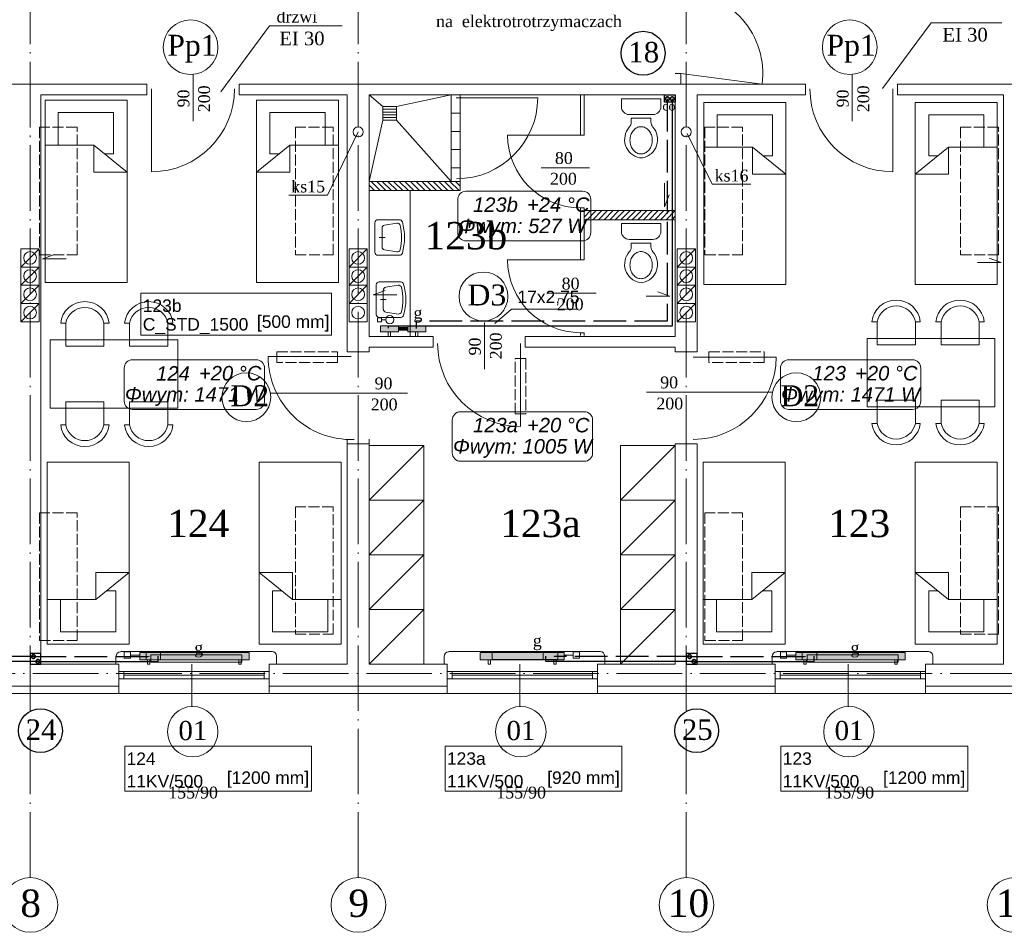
# Model space of a CAD drawing. Extents: x 30119 to 43932, y 4093 to 9351.
# Tile 6 of 12: x 36173 to 37253, y 4170 to 5172. Entities that reach past the tile are written whole.
import ezdxf
from ezdxf.enums import TextEntityAlignment as Align
from ezdxf.lldxf.tags import DXFTag

# ---------------------------------------------------------------- set-up
doc = ezdxf.new("R2010")
doc.units = 0
doc.header["$MEASUREMENT"] = 0
doc.linetypes.add('ACAD_ISO02W100', pattern=[15, 12, -3])
doc.linetypes.add('ACAD_ISO04W100', pattern=[30.5, 24, -3, 0.5, -3])
doc.layers.get('0').update_dxf_attribs({"color": 8, "linetype": 'CONTINUOUS', "lineweight": 9})
doc.layers.add('#co', color=8, linetype='ACAD_ISO04W100')
for name, color, linetype, lineweight in [('#SZACHT', 4, 'CONTINUOUS', 30), ('#woda opis', 7, 'CONTINUOUS', 35), ('CIENKIE', 8, 'CONTINUOUS', 9), ('IS_Armatura_podłączeniowa_grz._dolnozas.', 7, 'SOLID', 18), ('IS_Armatura_Therm', 7, 'SOLID', 18), ('IS_Grzejniki_Plan_rzut', 7, 'SOLID', 18), ('IS_podkład', 8, 'CONTINUOUS', 9), ('IS_powrot', 5, 'ACAD_ISO02W100', 25), ('IS_Text_Konstrukcji', 7, 'CONTINUOUS', 18), ('IS_Text_Odbiornikow_Therm', 7, 'CONTINUOUS', 18), ('IS_zasilanie', 1, 'SOLID', 25), ('NAPIS', 8, 'CONTINUOUS', 9), ('OSIE', 8, 'ACAD_ISO04W100', 9), ('PRZERYW', 8, 'ACAD_ISO02W100', 9), ('SCIANY', 8, 'CONTINUOUS', 9), ('urzadzenia', 8, 'CONTINUOUS', 9), ('URZĄDZENIA', 8, 'CONTINUOUS', 9)]:
    doc.layers.add(name, color=color, linetype=linetype, lineweight=lineweight)
doc.styles.add('NEWROMAN', font='times.ttf')
doc.styles.get("Standard").update_dxf_attribs({"font": 'arial.ttf'})
tags = doc.linetypes.add('SOLID', pattern=[10, 10, 0]).pattern_tags.tags
tags[6:7] = [DXFTag(74, 4), DXFTag(75, 0), DXFTag(340, '0'), DXFTag(46, 0.0), DXFTag(50, 0.0), DXFTag(44, 0.0), DXFTag(45, 0.0)]
tags[4:5] = [DXFTag(74, 4), DXFTag(75, 0), DXFTag(340, '0'), DXFTag(46, 0.0), DXFTag(50, 0.0), DXFTag(44, 0.0), DXFTag(45, 0.0)]

# ---------------------------------------------------------------- blocks, each defined once
blk = doc.blocks.new('R056')
for p, q in [((-0.332, 0.998), (0.335, 0.998)), ((-0.332, 0.865), (-0.332, 0.998)), ((0.335, 0.998), (0.335, 0.865)), ((0.201, 0.732), (-0.199, 0.732)), ((-0.165, 0.67), (0.001, 0.67)), ((-0.165, 0.67), (-0.165, 0.607)), ((0.168, 0.67), (0.001, 0.67)), ((0.168, 0.67), (0.168, 0.607))]:
    blk.add_line(p, q)
blk.add_lwpolyline([(0.001, 0.067, 0.117514), (0.071, 0.083, 0.104443), (0.135, 0.134, 0.090071), (0.175, 0.207, 0.08201), (0.19, 0.297, 0.08201), (0.175, 0.387, 0.090071), (0.135, 0.459, 0.104443), (0.071, 0.51, 0.117514), (0.001, 0.527, 0.117514), (-0.069, 0.51, 0.104443), (-0.132, 0.459, 0.090071), (-0.172, 0.387, 0.08201), (-0.187, 0.297, 0.08201), (-0.172, 0.207, 0.090071), (-0.132, 0.134, 0.104443), (-0.069, 0.083, 0.117514)], format="xyb", close=True)
for centre, radius, start, end in [((-0.199, 0.865), 0.133, 180, 270), ((0.201, 0.865), 0.133, 270, 0), ((0.038, 0.311), 0.315, 138.639, 258.4219), ((-0.299, 0.607), 0.133, 318.639, 0), ((-0.035, 0.311), 0.315, 281.5781, 41.361), ((0.301, 0.607), 0.133, 180, 221.361), ((0.001, 0.133), 0.133, 258.4219, 281.5781)]:
    blk.add_arc(centre, radius, start, end)
blk = doc.blocks.new('R053')
for p, q in [((0, 0.608), (0, 0)), ((0.917, 0.692), (0.083, 0.692)), ((0.5, 0.575), (0.5, 0.408)), ((1, 0), (1, 0.608)), ((0.095, 0.075), (0.149, 0.421)), ((0.769, 0.492), (0.231, 0.492)), ((0.905, 0.075), (0.851, 0.421))]:
    blk.add_line(p, q)
for centre, radius, start, end in [((0.083, 0.608), 0.0833, 90, 180), ((0.917, 0.608), 0.0833, 0, 90), ((0.231, 0.408), 0.0833, 90, 171.1953), ((0.769, 0.408), 0.0833, 8.8047, 90), ((0.083, 0), 0.0833, 180, 254.047), ((0.177, 0.062), 0.0833, 171.1953, 256.9798), ((0.823, 0.062), 0.0833, 283.0202, 8.8047), ((0.5, 1.458), 1.599, 254.047, 285.953), ((0.5, 1.458), 1.516, 256.9798, 283.0202), ((0.917, 0), 0.0833, 285.953, 0)]:
    blk.add_arc(centre, radius, start, end)
blk = doc.blocks.new('E3')
at = {"layer": 'urzadzenia', "ltscale": 3}
h = blk.add_hatch(dxfattribs=at)
h.set_pattern_fill('ANSI31', color=256, scale=35, style=0)
h.set_pattern_definition([(315, (-10582.2726, 725.3927), (-3.0935922, -3.0935922), [])])
h.paths.add_polyline_path([(1567, -947), (1467, -947), (1467, -937), (1567, -937)])
h = blk.add_hatch(dxfattribs=at)
h.set_pattern_fill('ANSI31', color=256, scale=35, style=0)
h.set_pattern_definition([(45, (-25814.2815, -10257.614), (-3.0935922, 3.0935922), [])])
h.paths.add_polyline_path([(1703, -969), (1703, -979), (1782.1, -979), (1782.1, -969)])
h.paths.add_polyline_path([(1796.1, -969), (1782.1, -969), (1782.1, -979), (1796.1, -979)])
h.paths.add_polyline_path([(1796.1, -979), (1803, -979), (1803, -969), (1796.1, -969)])
at = {"layer": 'CIENKIE', "color": 8, "ltscale": 3}
for p, q in [((1357.7, -766.2), (1304.3, -838.6)), ((1437.3, -766.2), (1357.7, -766.2)), ((2083.6, -762.7), (2030.2, -835.1)), ((2161.4, -762.7), (2083.6, -762.7)), ((1273.9, -870.7), (1273.9, -819.5)), ((1803, -818.5), (1809, -818.5)), ((1809, -818.5), (1809, -830)), ((1809, -818.5), (1898.3, -830)), ((1997.2, -870.7), (1997.2, -819.5)), ((1228.3, -835.3), (1228.3, -926.3)), ((1791, -850), (1791, -842)), ((2041.7, -835.3), (2041.7, -926.3)), ((1803, -850), (1791, -850)), ((1421.3, -951.9), (1455, -882.6)), ((1843.5, -939.9), (1816.1, -884.4)), ((1655.8, -921.9), (1708.7, -921.9)), ((1791.1, -938.8), (1791.1, -964.9)), ((1885.9, -939.9), (1843.5, -939.9)), ((1421.3, -951.9), (1378.9, -951.9)), ((1791.1, -964.9), (1796.1, -951.5)), ((1085, -1030.9), (1105, -1010.9)), ((1445, -1030.9), (1465, -1010.9)), ((1805, -1030.9), (1825, -1010.9)), ((1108.6, -1021.9), (1121.9, -1017)), ((1134.6, -1021.9), (1108.6, -1021.9)), ((2134.6, -1026.1), (2160.7, -1026.1)), ((2160.7, -1026.1), (2147.3, -1021.2)), ((1085, -1050.9), (1105, -1030.9)), ((1445, -1050.9), (1465, -1030.9)), ((1805, -1050.9), (1825, -1030.9)), ((1085, -1070.9), (1105, -1050.9)), ((1445, -1070.9), (1465, -1050.9)), ((1471.3, -1061.5), (1484.7, -1056.6)), ((1797.1, -1063), (1783.7, -1058)), ((1805, -1070.9), (1825, -1050.9)), ((1497.4, -1061.5), (1471.3, -1061.5)), ((1663.2, -1059.7), (1716.1, -1059.7)), ((1771, -1063), (1797.1, -1063)), ((1085, -1090.9), (1105, -1070.9)), ((1805, -1090.9), (1825, -1070.9)), ((1593.5, -1143.1), (1593.5, -1091.8)), ((1633.2, -1114.9), (1633.2, -1205.9)), ((1447.3, -1129.3), (1356.3, -1129.3)), ((1822.7, -1130), (1913.7, -1130)), ((1358.7, -1169.3), (1509.2, -1169.3)), ((1771.3, -1168.2), (1909.6, -1168.2)), ((1189.3, -1467.4), (1189.3, -1458.4)), ((1360.5, -1453), (1194.5, -1453)), ((1365.5, -1467), (1365.5, -1458)), ((1549.3, -1467.4), (1549.3, -1458.4)), ((1720.5, -1453), (1554.5, -1453)), ((1725.5, -1467), (1725.5, -1458)), ((1909.3, -1467.4), (1909.3, -1458.4)), ((2080.5, -1453), (1914.5, -1453)), ((2085.5, -1467), (2085.5, -1458)), ((1272.5, -1467), (1272.5, -1513.3)), ((1632.5, -1467), (1632.5, -1513.3)), ((1992.5, -1467), (1992.5, -1513.3)), ((1192.5, -1474.9), (1357.5, -1474.9)), ((1198, -1482.9), (1198, -1474.9)), ((1198, -1478.9), (1352, -1478.9)), ((1352, -1482.9), (1352, -1474.9)), ((1552.5, -1474.9), (1717.5, -1474.9)), ((1558, -1482.9), (1558, -1474.9)), ((1558, -1478.9), (1712, -1478.9)), ((1712, -1482.9), (1712, -1474.9)), ((1912.5, -1474.9), (2077.5, -1474.9)), ((1918, -1482.9), (1918, -1474.9)), ((1918, -1478.9), (2072, -1478.9)), ((2072, -1482.9), (2072, -1474.9)), ((1192.5, -1482.9), (1357.5, -1482.9)), ((1552.5, -1482.9), (1717.5, -1482.9)), ((1912.5, -1482.9), (2077.5, -1482.9)), ((997.5, -1491), (1192.5, -1491)), ((1360, -1499), (1190, -1499)), ((1357.5, -1491), (1552.5, -1491)), ((1720, -1499), (1550, -1499)), ((1717.5, -1491), (1912.5, -1491)), ((2080, -1499), (1910, -1499)), ((2077.5, -1491), (2272.5, -1491))]:
    blk.add_line(p, q, dxfattribs=at)
at = {"layer": 'CIENKIE', "ltscale": 3}
for centre, radius in [((1271.2, -789.6), 30), ((1994.4, -789.6), 30), ((1794.5, -846.2), 2), ((1799.3, -846.2), 2), ((1455, -882.6), 5.5), ((1815, -882.6), 5.5), ((1592.5, -1063.2), 26.8), ((1332.3, -1173.8), 26.8), ((1935.8, -1173.8), 26.8), ((1273.5, -1541), 27.7), ((1633.5, -1541), 27.7), ((1993.5, -1541), 27.7), ((1095.3, -1731.2), 30), ((1455.3, -1731.2), 30), ((1815.3, -1731.2), 30), ((2175.3, -1731.2), 30)]:
    blk.add_circle(centre, radius, dxfattribs=at)
at = {"layer": 'CIENKIE'}
for centre in [(1095, -1020.9), (1455, -1020.9), (1815, -1020.9), (1095, -1040.9), (1455, -1040.9), (1815, -1040.9), (1095, -1060.9), (1455, -1060.9), (1815, -1060.9), (1095, -1080.9), (1455, -1080.9), (1815, -1080.9)]:
    blk.add_circle(centre, 7, dxfattribs=at)
at = {"layer": 'CIENKIE', "ltscale": 3}
for centre, radius, start, end in [((1809, -818.5), 90, 352.6588, 90), ((1228.3, -835.3), 91, 270, 0), ((2041.7, -835.3), 91, 180, 270), ((1633.2, -1114.9), 91, 180, 270), ((1447.3, -1129.3), 91, 180, 272.0108), ((1822.7, -1129.1), 91, 270, 359.478), ((1194.3, -1458.4), 5, 90, 180), ((1360.5, -1458), 5, 0, 90), ((1554.3, -1458.4), 5, 90, 180), ((1720.5, -1458), 5, 0, 90), ((1914.3, -1458.4), 5, 90, 180), ((2080.5, -1458), 5, 0, 90)]:
    blk.add_arc(centre, radius, start, end, dxfattribs=at)
at = {"layer": 'OSIE', "ltscale": 3}
for p, q in [((1095, -1701.2), (1095, 52.5)), ((1455, -1701.2), (1455, 52.5)), ((1815, -1701.2), (1815, 52.5)), ((-1464, -1477), (4482.5, -1477))]:
    blk.add_line(p, q, dxfattribs=at)
at = {"layer": 'PRZERYW'}
for points in [[(1146.8, -877.5), (1105.3, -877.5), (1105.3, -1017.5), (1146.8, -1017.5)], [(1427.6, -877.5), (1386.1, -877.5), (1386.1, -1017.5), (1427.6, -1017.5)], [(1876.8, -877.5), (1835.3, -877.5), (1835.3, -1017.5), (1876.8, -1017.5)], [(2157.5, -877.5), (2116, -877.5), (2116, -1017.5), (2157.5, -1017.5)], [(1365.8, -1124.1), (1432.3, -1124.1), (1432.3, -1135.7), (1365.8, -1135.7)], [(1627.4, -1131.3), (1639, -1131.3), (1639, -1192), (1627.4, -1192)], [(1839.9, -1124.1), (1900.6, -1124.1), (1900.6, -1135.7), (1839.9, -1135.7)], [(1427.6, -1294.1), (1386.1, -1294.1), (1386.1, -1434.1), (1427.6, -1434.1)], [(2157.5, -1294.1), (2116, -1294.1), (2116, -1434.1), (2157.5, -1434.1)], [(1146.8, -1300.9), (1105.3, -1300.9), (1105.3, -1440.9), (1146.8, -1440.9)], [(1876.8, -1300.9), (1835.3, -1300.9), (1835.3, -1440.9), (1876.8, -1440.9)]]:
    blk.add_lwpolyline(points, close=True, dxfattribs=at)
at = {"layer": 'SCIANY', "ltscale": 3}
for p, q in [((966.7, -830), (1223.3, -830)), ((1223.3, -842), (1223.3, -830)), ((1324.3, -830), (1945.7, -830)), ((1324.3, -842), (1324.3, -830)), ((1945.7, -842), (1945.7, -830)), ((2046.7, -830), (2303.3, -830)), ((2046.7, -842), (2046.7, -830)), ((1107, -842), (1223.3, -842)), ((1324.3, -842), (1443, -842)), ((1467, -842), (1803, -842)), ((1827, -842), (1945.7, -842)), ((2046.7, -842), (2163, -842)), ((1567, -937), (1467, -937)), ((1567, -947), (1467, -947)), ((1703, -969), (1803, -969)), ((1703, -979), (1803, -979)), ((1467, -1107), (1537.2, -1107)), ((1537.2, -1107), (1537.2, -1119)), ((1638.2, -1107), (1803, -1107)), ((1638.2, -1107), (1638.2, -1119)), ((1467, -1119), (1537.2, -1119)), ((1638.2, -1119), (1803, -1119)), ((1443, -1124), (1467, -1124)), ((1827, -1124), (1803, -1124)), ((1467, -1225), (1443, -1225)), ((1827, -1225), (1803, -1225)), ((1107, -1467), (1192.5, -1467)), ((1192.5, -1499), (1192.5, -1467)), ((1357.5, -1499), (1357.5, -1467)), ((1357.5, -1467), (1443, -1467)), ((1467, -1467), (1552.5, -1467)), ((1552.5, -1499), (1552.5, -1467)), ((1717.5, -1499), (1717.5, -1467)), ((1717.5, -1467), (1803, -1467)), ((1827, -1467), (1912.5, -1467)), ((1912.5, -1499), (1912.5, -1467)), ((2077.5, -1499), (2077.5, -1467)), ((2077.5, -1467), (2163, -1467)), ((997.5, -1499), (1192.5, -1499)), ((1192.5, -1499), (1552.5, -1499)), ((1717.5, -1499), (1910, -1499)), ((2077.5, -1499), (2272.5, -1499))]:
    blk.add_line(p, q, dxfattribs=at)
at = {"layer": 'SCIANY'}
for p, q in [((1107, -1467), (1107, -842)), ((1443, -1124), (1443, -842)), ((1467, -1107), (1467, -842)), ((1803, -1107), (1803, -842)), ((1827, -1124), (1827, -842)), ((2163, -1467), (2163, -842)), ((1567, -937), (1567, -947)), ((1703, -979), (1703, -969)), ((1467, -1124), (1467, -1119)), ((1803, -1124), (1803, -1119)), ((1443, -1467), (1443, -1220)), ((1467, -1467), (1467, -1220)), ((1803, -1467), (1803, -1225)), ((1827, -1467), (1827, -1225))]:
    blk.add_line(p, q, dxfattribs=at)
at = {"layer": 'urzadzenia'}
for p, q in [((1699, -886), (1699, -842)), ((1703, -886), (1703, -842)), ((1111.4, -847.9), (1111.4, -1047.9)), ((1201.4, -847.9), (1201.4, -1047.9)), ((1343.5, -847.9), (1343.5, -1047.9)), ((1433.5, -847.9), (1433.5, -1047.9)), ((1834.2, -850.2), (1834.2, -1050.2)), ((1924.2, -850.2), (1924.2, -1050.2)), ((2066.3, -850.2), (2066.3, -1050.2)), ((2156.3, -850.2), (2156.3, -1050.2)), ((1126, -861.4), (1126, -897.2)), ((1186.7, -861.4), (1186.7, -906.5)), ((1358.2, -861.4), (1358.2, -906.5)), ((1358.2, -861.4), (1358.2, -906.5)), ((1418.9, -861.4), (1418.9, -897.2)), ((1848.8, -863.7), (1848.8, -899.4)), ((1909.5, -863.7), (1909.5, -908.8)), ((1909.5, -863.7), (1909.5, -908.8)), ((2081, -863.7), (2081, -908.8)), ((2141.7, -863.7), (2141.7, -899.4)), ((1512, -1107), (1512, -947)), ((1699, -1023), (1699, -966)), ((1703, -969), (1703, -966)), ((1703, -1023), (1703, -979)), ((1085, -1010.9), (1105, -1010.9)), ((1445, -1010.9), (1465, -1010.9)), ((1805, -1010.9), (1825, -1010.9)), ((1085, -1030.9), (1105, -1030.9)), ((1445, -1030.9), (1465, -1030.9)), ((1805, -1030.9), (1825, -1030.9)), ((1085, -1050.9), (1105, -1050.9)), ((1445, -1050.9), (1465, -1050.9)), ((1805, -1050.9), (1825, -1050.9)), ((1085, -1070.9), (1105, -1070.9)), ((1445, -1070.9), (1465, -1070.9)), ((1805, -1070.9), (1825, -1070.9)), ((1085, -1090.9), (1105, -1090.9)), ((1445, -1090.9), (1465, -1090.9)), ((1805, -1090.9), (1825, -1090.9)), ((1699, -1106), (1699, -1103)), ((1703, -1106), (1703, -1103)), ((1527, -1467), (1527, -1227)), ((1743, -1467), (1743, -1227)), ((1113.7, -1445), (1113.7, -1245)), ((1203.7, -1445), (1203.7, -1245)), ((1346.3, -1445), (1346.3, -1245)), ((1436.3, -1445), (1436.3, -1245)), ((1833.7, -1445), (1833.7, -1245)), ((1923.7, -1445), (1923.7, -1245)), ((2066.3, -1445), (2066.3, -1245)), ((2156.3, -1445), (2156.3, -1245)), ((1189, -1431.5), (1189, -1386.4)), ((1361, -1431.5), (1361, -1386.4)), ((1909, -1431.5), (1909, -1386.4)), ((2081, -1431.5), (2081, -1386.4)), ((1128.3, -1431.5), (1128.3, -1395.8)), ((1421.7, -1431.5), (1421.7, -1395.8)), ((1848.3, -1431.5), (1848.3, -1395.8)), ((2141.7, -1431.5), (2141.7, -1395.8))]:
    blk.add_line(p, q, dxfattribs=at)
at = {"layer": 'urzadzenia', "ltscale": 3}
for p, q in [((1201.4, -847.9), (1111.4, -847.9)), ((1343.5, -847.9), (1433.5, -847.9)), ((1652, -845), (1562.5, -845)), ((1924.2, -850.2), (1834.2, -850.2)), ((2066.3, -850.2), (2156.3, -850.2)), ((1186.7, -861.4), (1126, -861.4)), ((1358.2, -861.4), (1418.9, -861.4)), ((1497.2, -854.8), (1482.2, -854.8)), ((1482.2, -854.8), (1482.2, -869.8)), ((1497.2, -857.8), (1482.2, -857.8)), ((1497.2, -860.8), (1482.2, -860.8)), ((1497.2, -863.8), (1482.2, -863.8)), ((1497.2, -854.8), (1497.2, -869.8)), ((1567, -862), (1557, -862)), ((1909.5, -863.7), (1848.8, -863.7)), ((2081, -863.7), (2141.7, -863.7)), ((1497.2, -866.8), (1482.2, -866.8)), ((1497.2, -869.8), (1482.2, -869.8)), ((1567, -882), (1557, -882)), ((1703, -886), (1619, -886)), ((1699, -886), (1703, -886)), ((1164.8, -897.2), (1111.4, -897.2)), ((1201.4, -926.6), (1164.8, -897.2)), ((1164.8, -897.2), (1164.8, -926.6)), ((1186.7, -906.5), (1176.4, -906.5)), ((1343.5, -926.6), (1380.1, -897.2)), ((1358.2, -906.5), (1368.5, -906.5)), ((1380.1, -897.2), (1380.1, -926.6)), ((1380.1, -897.2), (1433.5, -897.2)), ((1567, -902), (1557, -902)), ((1887.6, -899.4), (1834.2, -899.4)), ((1887.6, -899.4), (1887.6, -928.9)), ((1924.2, -928.9), (1887.6, -899.4)), ((2066.3, -928.9), (2102.9, -899.4)), ((2102.9, -899.4), (2156.3, -899.4)), ((2102.9, -899.4), (2102.9, -928.9)), ((1909.5, -908.8), (1899.2, -908.8)), ((2081, -908.8), (2091.3, -908.8)), ((1201.4, -926.6), (1164.8, -926.6)), ((1343.5, -926.6), (1380.1, -926.6)), ((1567, -922), (1557, -922)), ((1924.2, -928.9), (1887.6, -928.9)), ((2066.3, -928.9), (2102.9, -928.9)), ((1699, -966), (1703, -966)), ((1085, -1010.9), (1085, -1090.9)), ((1105, -1010.9), (1105, -1090.9)), ((1445, -1010.9), (1445, -1090.9)), ((1465, -1010.9), (1465, -1090.9)), ((1805, -1010.9), (1805, -1090.9)), ((1825, -1010.9), (1825, -1090.9)), ((1703, -1023), (1619, -1023)), ((1699, -1023), (1703, -1023)), ((1201.4, -1047.9), (1111.4, -1047.9)), ((1343.5, -1047.9), (1433.5, -1047.9)), ((1924.2, -1050.2), (1834.2, -1050.2)), ((2066.3, -1050.2), (2156.3, -1050.2)), ((1257.1, -1110.9), (1117.1, -1110.9)), ((1117.1, -1110.9), (1117.1, -1185.9)), ((1257.1, -1110.9), (1257.1, -1185.9)), ((1699, -1103), (1703, -1103)), ((2013.5, -1109.2), (2013.5, -1184.2)), ((2013.5, -1109.2), (2153.5, -1109.2)), ((2153.5, -1109.2), (2153.5, -1184.2)), ((1257.1, -1185.9), (1117.1, -1185.9)), ((2013.5, -1184.2), (2153.5, -1184.2)), ((1467, -1227), (1527, -1227)), ((1467, -1287), (1527, -1227)), ((1743, -1227), (1803, -1227)), ((1743, -1287), (1803, -1227)), ((1203.7, -1245), (1113.7, -1245)), ((1346.3, -1245), (1436.3, -1245)), ((1923.7, -1245), (1833.7, -1245)), ((2066.3, -1245), (2156.3, -1245)), ((1467, -1347), (1527, -1287)), ((1527, -1287), (1467, -1287)), ((1743, -1347), (1803, -1287)), ((1743, -1287), (1803, -1287)), ((1467, -1407), (1527, -1347)), ((1527, -1347), (1467, -1347)), ((1743, -1407), (1803, -1347)), ((1743, -1347), (1803, -1347)), ((1203.7, -1366.3), (1167.1, -1395.8)), ((1203.7, -1366.3), (1167.1, -1366.3)), ((1167.1, -1395.8), (1167.1, -1366.3)), ((1346.3, -1366.3), (1382.9, -1366.3)), ((1346.3, -1366.3), (1382.9, -1395.8)), ((1382.9, -1395.8), (1382.9, -1366.3)), ((1887.1, -1395.8), (1887.1, -1366.3)), ((1923.7, -1366.3), (1887.1, -1366.3)), ((1923.7, -1366.3), (1887.1, -1395.8)), ((2066.3, -1366.3), (2102.9, -1395.8)), ((2066.3, -1366.3), (2102.9, -1366.3)), ((2102.9, -1395.8), (2102.9, -1366.3)), ((1189, -1386.4), (1178.7, -1386.4)), ((1361, -1386.4), (1371.3, -1386.4)), ((1909, -1386.4), (1898.7, -1386.4)), ((2081, -1386.4), (2091.3, -1386.4)), ((1167.1, -1395.8), (1113.7, -1395.8)), ((1382.9, -1395.8), (1436.3, -1395.8)), ((1887.1, -1395.8), (1833.7, -1395.8)), ((2102.9, -1395.8), (2156.3, -1395.8)), ((1467, -1467), (1527, -1407)), ((1527, -1407), (1467, -1407)), ((1743, -1467), (1803, -1407)), ((1743, -1407), (1803, -1407)), ((1189, -1431.5), (1128.3, -1431.5)), ((1361, -1431.5), (1421.7, -1431.5)), ((1909, -1431.5), (1848.3, -1431.5)), ((2081, -1431.5), (2141.7, -1431.5)), ((1203.7, -1445), (1113.7, -1445)), ((1346.3, -1445), (1436.3, -1445)), ((1923.7, -1445), (1833.7, -1445)), ((2066.3, -1445), (2156.3, -1445))]:
    blk.add_line(p, q, dxfattribs=at)
at = {"layer": 'urzadzenia'}
for points in [[(1227.5, -1456.5), (1327.5, -1456.5), (1327.5, -1464.5), (1227.5, -1464.5)], [(1602.1, -1453.9), (1674.1, -1453.9), (1674.1, -1461.9), (1602.1, -1461.9)], [(1947.5, -1456.5), (2047.5, -1456.5), (2047.5, -1464.5), (1947.5, -1464.5)]]:
    blk.add_lwpolyline(points, close=True, dxfattribs=at)
at = {"layer": 'URZĄDZENIA', "ltscale": 3}
for p, q in [((1482.2, -854.8), (1467, -842)), ((1497.2, -854.8), (1557, -842)), ((1557, -937), (1557, -842)), ((1567, -937), (1567, -842)), ((1482.2, -869.8), (1467, -937)), ((1497.2, -869.8), (1557, -937))]:
    blk.add_line(p, q, dxfattribs=at)
at = {"layer": 'URZĄDZENIA'}
for points in [[(1134, -1092.6), (1128.6, -1092.6, -0.895014), (1181.7, -1092.6), (1176, -1092.6, 0.825539), (1134.1, -1092.6), (1134.1, -1117.9), (1176, -1117.9), (1176, -1092.6)], [(1204.1, -1092.6), (1198.7, -1092.6, -0.895014), (1251.8, -1092.6), (1246.1, -1092.6, 0.825539), (1204.2, -1092.6), (1204.2, -1117.9), (1246.1, -1117.9), (1246.1, -1092.6)], [(2066.4, -1090.9), (2071.8, -1090.9, 0.895014), (2018.8, -1090.9), (2024.5, -1090.9, -0.825539), (2066.4, -1091), (2066.4, -1116.2), (2024.5, -1116.2), (2024.5, -1090.9)], [(2136.6, -1090.9), (2142, -1090.9, 0.895014), (2088.9, -1090.9), (2094.6, -1090.9, -0.825539), (2136.5, -1091), (2136.5, -1116.2), (2094.6, -1116.2), (2094.6, -1090.9)], [(2066.4, -1202.5), (2071.8, -1202.5, -0.895014), (2018.8, -1202.5), (2024.5, -1202.5, 0.825539), (2066.4, -1202.5), (2066.4, -1177.2), (2024.5, -1177.2), (2024.5, -1202.5)], [(2136.6, -1202.5), (2142, -1202.5, -0.895014), (2088.9, -1202.5), (2094.6, -1202.5, 0.825539), (2136.5, -1202.5), (2136.5, -1177.2), (2094.6, -1177.2), (2094.6, -1202.5)], [(1134, -1204.2), (1128.6, -1204.2, 0.895014), (1181.7, -1204.2), (1176, -1204.2, -0.825539), (1134.1, -1204.2), (1134.1, -1178.9), (1176, -1178.9), (1176, -1204.2)], [(1204.1, -1204.2), (1198.7, -1204.2, 0.895014), (1251.8, -1204.2), (1246.1, -1204.2, -0.825539), (1204.2, -1204.2), (1204.2, -1178.9), (1246.1, -1178.9), (1246.1, -1204.2)]]:
    blk.add_lwpolyline(points, format="xyb", dxfattribs=at)
at = {"layer": 'URZĄDZENIA', "ltscale": 3}
for centre, radius, start, end in [((1563, -845), 89, 270, 0), ((1699, -886), 80, 180, 270), ((1699, -1023), 80, 180, 270)]:
    blk.add_arc(centre, radius, start, end, dxfattribs=at)
at = {"layer": 'URZĄDZENIA', "lineweight": 25, "ltscale": 3, "xscale": 65, "yscale": 65, "zscale": 65}
for p in [(1765.4, -911.1), (1765.4, -1048.1)]:
    blk.add_blockref('R056', p, dxfattribs=at)
at = {"layer": 'URZĄDZENIA', "lineweight": 25, "ltscale": 3, "xscale": -39, "yscale": 39, "zscale": 39, "rotation": 90.0000000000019}
for p in [(1500.4, -979), (1501.8, -1047.2)]:
    blk.add_blockref('R053', p, dxfattribs=at)
at = {"layer": 'NAPIS', "lineweight": 25, "ltscale": 3, "style": 'NEWROMAN'}
for s, height, p in [('drzwi  ', 13, (1365.4, -762.5)), ('na  elektrotrotrzymaczach', 13, (1540.5, -767.6)), ('Pp1', 23, (1245.6, -799)), ('  EI 30', 15, (1357.1, -787.5)), ('Pp1', 23, (1968.9, -799)), ('  EI 30', 15, (2084.8, -783.4)), ('co', 10, (1788.8, -859.1)), ('80', 13, (1670.9, -917.8)), ('200', 13, (1665.5, -940.5)), ('ks16', 13, (1846.2, -937)), ('ks15', 13, (1381.6, -949)), ('123b', 30, (1527.9, -1011.5)), ('80', 13, (1678.3, -1055.6)), ('D3', 23, (1575, -1073.1)), ('200', 13, (1672.9, -1078.3)), ('g', 13, (1515.7, -1087.7)), ('90', 13, (1473, -1165.2)), ('90', 13, (1786.4, -1164.1)), ('D2', 23, (1314.8, -1183.7)), ('D2', 23, (1918.3, -1183.7)), ('200', 13, (1468.8, -1188.3)), ('200', 13, (1782.2, -1187.3)), ('124', 30, (1245.5, -1327.4)), ('123a', 30, (1610.9, -1327.4)), ('123', 30, (1970.8, -1327.4)), ('g', 13, (1275.2, -1455.2)), ('g', 13, (1646.7, -1447.3)), ('g', 13, (1995.2, -1455.2)), ('01', 21, (1257.8, -1550.2)), ('01', 21, (1617.8, -1550.2)), ('01', 21, (1977.8, -1550.2)), ('155/90', 13, (1246.6, -1614.3)), ('155/90', 13, (1606.6, -1614.3)), ('155/90', 13, (1606.6, -1614.3)), ('155/90', 13, (1966.6, -1614.3)), ('8', 30, (1084.3, -1744.3)), ('9', 30, (1444.3, -1744.3)), ('10', 30, (1794.8, -1744.3)), ('11', 30, (2154.8, -1744.3))]:
    blk.add_text(s, height=height, dxfattribs=at).set_placement(p)
for s, p in [('90', (1269.8, -855.7)), ('200', (1292.5, -861)), ('90', (1993.1, -855.7)), ('200', (2015.8, -861)), ('90', (1589.5, -1128)), ('200', (1612.6, -1132.2))]:
    blk.add_text(s, height=13, rotation=90, dxfattribs=at).set_placement(p)

msp = doc.modelspace()

# ---------------------------------------------------------------- hatches: boundary and pattern name
at = {"layer": 'IS_Grzejniki_Plan_rzut'}
for points in [[(36568.6, 4829.1), (36588.6, 4829.1), (36588.6, 4835.5), (36568.6, 4835.5)], [(36588.6, 4830.7), (36598.6, 4830.7), (36598.6, 4833.9), (36588.6, 4833.9)], [(36618.6, 4829.1), (36598.6, 4829.1), (36598.6, 4835.5), (36618.6, 4835.5)], [(36304.5, 4469.1), (36424.5, 4469.1), (36424.5, 4477), (36304.5, 4477)], [(36770.2, 4469.1), (36678.2, 4469.1), (36678.2, 4477), (36770.2, 4477)], [(37024.5, 4469.1), (37144.5, 4469.1), (37144.5, 4477), (37024.5, 4477)]]:
    msp.add_hatch(color=8, dxfattribs=at).paths.add_polyline_path(points)

# ---------------------------------------------------------------- linework, layer by layer
at = {"layer": '#co', "color": 5, "lineweight": 35, "ltscale": 3}
for centre in [(36883.4, 5084.8), (36187.9, 4472.6), (36907.9, 4472.6)]:
    msp.add_circle(centre, 2.1, dxfattribs=at)
at = {"layer": '#co', "color": 1, "lineweight": 35, "ltscale": 3}
for centre in [(36888.8, 5084.8), (36192.8, 4467.2), (36912.8, 4467.2)]:
    msp.add_circle(centre, 2.1, dxfattribs=at)
at = {"layer": '#SZACHT', "lineweight": 25, "ltscale": 3}
for points in [[(36892.2, 5081.3), (36880.2, 5081.3), (36880.2, 5089.1), (36892.2, 5089.1)], [(36196.2, 4476.1), (36184.2, 4476.1), (36184.2, 4464.1), (36196.2, 4464.1)], [(36916.2, 4476.1), (36904.2, 4476.1), (36904.2, 4464.1), (36916.2, 4464.1)]]:
    msp.add_lwpolyline(points, close=True, dxfattribs=at)
at = {"layer": '#woda opis', "lineweight": 25, "ltscale": 3}
for centre in [(36856.9, 5134.9), (36195.6, 4391.2), (36915.6, 4391.2)]:
    msp.add_circle(centre, 24.1, dxfattribs=at)
at = {"layer": 'IS_Armatura_podłączeniowa_grz._dolnozas.'}
for p, q in [((36327.5, 4477), (36311.5, 4477)), ((36311.5, 4477), (36311.5, 4469)), ((36327.5, 4469), (36327.5, 4477)), ((36747.2, 4469), (36747.2, 4477)), ((36747.2, 4477), (36763.2, 4477)), ((36763.2, 4477), (36763.2, 4469)), ((37047.5, 4477), (37031.5, 4477)), ((37031.5, 4477), (37031.5, 4469)), ((37047.5, 4469), (37047.5, 4477)), ((36311.5, 4469), (36327.5, 4469)), ((36763.2, 4469), (36747.2, 4469)), ((37031.5, 4469), (37047.5, 4469))]:
    msp.add_line(p, q, dxfattribs=at)
at = {"layer": 'IS_Armatura_Therm', "ltscale": 10}
for p, q in [((36565.5, 4840.1), (36565.5, 4844.6)), ((36565.5, 4844.6), (36570, 4844.6)), ((36570, 4840.1), (36565.5, 4840.1)), ((36570, 4844.6), (36570, 4840.1)), ((36574.5, 4842.3), (36570, 4842.3))]:
    msp.add_line(p, q, dxfattribs=at)
at = {"layer": 'IS_Armatura_Therm'}
for p, q in [((36294.3, 4477.7), (36287.6, 4477.7)), ((36287.6, 4477.7), (36287.6, 4471)), ((36294.3, 4471), (36294.3, 4477.7)), ((36304.5, 4474.3), (36294.3, 4474.3)), ((36770.2, 4474.3), (36780.3, 4474.3)), ((36780.3, 4477.7), (36787.1, 4477.7)), ((36780.3, 4471), (36780.3, 4477.7)), ((36787.1, 4477.7), (36787.1, 4471)), ((37014.3, 4477.7), (37007.6, 4477.7)), ((37007.6, 4477.7), (37007.6, 4471)), ((37014.3, 4471), (37014.3, 4477.7)), ((37024.5, 4474.3), (37014.3, 4474.3)), ((36287.6, 4471), (36294.3, 4471)), ((36787.1, 4471), (36780.3, 4471)), ((37007.6, 4471), (37014.3, 4471))]:
    msp.add_line(p, q, dxfattribs=at)
at = {"layer": 'IS_Armatura_Therm', "ltscale": 10, "extrusion": (0, 0, -1)}
msp.add_ellipse((36579, 4842.3), major_axis=(0, 4.5), ratio=1, dxfattribs=at)
at = {"layer": 'IS_Grzejniki_Plan_rzut'}
for p, q in [((36588.6, 4835.5), (36568.6, 4835.5)), ((36568.6, 4835.5), (36568.6, 4829.1)), ((36588.6, 4829.1), (36588.6, 4835.5)), ((36598.6, 4833.9), (36588.6, 4833.9)), ((36588.6, 4833.9), (36588.6, 4830.7)), ((36588.6, 4830.7), (36598.6, 4830.7)), ((36598.6, 4829.1), (36598.6, 4835.5)), ((36598.6, 4835.5), (36618.6, 4835.5)), ((36598.6, 4830.7), (36598.6, 4833.9)), ((36618.6, 4835.5), (36618.6, 4829.1)), ((36568.6, 4829.1), (36588.6, 4829.1)), ((36577.3, 4829.1), (36577.3, 4824.1)), ((36577.3, 4824.1), (36579.8, 4824.1)), ((36579.8, 4824.1), (36579.8, 4829.1)), ((36618.6, 4829.1), (36598.6, 4829.1)), ((36607.3, 4824.1), (36607.3, 4829.1)), ((36609.8, 4824.1), (36607.3, 4824.1)), ((36609.8, 4829.1), (36609.8, 4824.1)), ((36424.5, 4477), (36304.5, 4477)), ((36304.5, 4477), (36304.5, 4469.1)), ((36424.5, 4469.1), (36424.5, 4477)), ((36678.2, 4469.1), (36678.2, 4477)), ((36678.2, 4477), (36770.2, 4477)), ((36770.2, 4477), (36770.2, 4469.1)), ((37144.5, 4477), (37024.5, 4477)), ((37024.5, 4477), (37024.5, 4469.1)), ((37144.5, 4469.1), (37144.5, 4477)), ((36304.5, 4469.1), (36424.5, 4469.1)), ((36313.2, 4469.1), (36313.2, 4464.1)), ((36313.2, 4464.1), (36315.7, 4464.1)), ((36315.7, 4464.1), (36315.7, 4469.1)), ((36413.2, 4464.1), (36413.2, 4469.1)), ((36415.7, 4464.1), (36413.2, 4464.1)), ((36415.7, 4469.1), (36415.7, 4464.1)), ((36770.2, 4469.1), (36678.2, 4469.1)), ((36686.9, 4469.1), (36686.9, 4464.1)), ((36686.9, 4464.1), (36689.4, 4464.1)), ((36689.4, 4464.1), (36689.4, 4469.1)), ((36758.9, 4464.1), (36758.9, 4469.1)), ((36761.4, 4464.1), (36758.9, 4464.1)), ((36761.4, 4469.1), (36761.4, 4464.1)), ((37024.5, 4469.1), (37144.5, 4469.1)), ((37033.2, 4469.1), (37033.2, 4464.1)), ((37033.2, 4464.1), (37035.7, 4464.1)), ((37035.7, 4464.1), (37035.7, 4469.1)), ((37133.2, 4464.1), (37133.2, 4469.1)), ((37135.7, 4464.1), (37133.2, 4464.1)), ((37135.7, 4469.1), (37135.7, 4464.1))]:
    msp.add_line(p, q, dxfattribs=at)
at = {"layer": 'IS_powrot', "ltscale": 3}
for p, q in [((36883.4, 5084.8), (36883.4, 4840.6)), ((36607.7, 4840.6), (36607.7, 4832.7)), ((36883.4, 4840.6), (36607.7, 4840.6)), ((36314.9, 4472.6), (36314.9, 4473.2)), ((36759.8, 4472.5), (36759.8, 4473.2)), ((37034.9, 4472.7), (37034.9, 4473.2)), ((36187.9, 4472.6), (36053.5, 4472.5)), ((36187.9, 4472.6), (36314.9, 4472.6)), ((36907.9, 4472.6), (36759.8, 4472.5)), ((36907.9, 4472.6), (37034.9, 4472.7))]:
    msp.add_line(p, q, dxfattribs=at)
at = {"layer": 'IS_Text_Konstrukcji', "linetype": 'SOLID'}
for points in [[(36662.6, 4928.9), (36790.4, 4928.9, 0.414214), (36799.5, 4938), (36799.5, 4974.3, 0.414214), (36790.4, 4983.4), (36662.6, 4983.4, 0.414214), (36653.5, 4974.3), (36653.5, 4938, 0.414214), (36662.6, 4928.9)], [(36296.6, 4743.9), (36432.4, 4743.9, 0.414214), (36441.5, 4753), (36441.5, 4789.3, 0.414214), (36432.4, 4798.4), (36296.6, 4798.4, 0.414214), (36287.5, 4789.3), (36287.5, 4753, 0.414214), (36296.6, 4743.9)], [(37016.6, 4743.9), (37152.4, 4743.9, 0.414214), (37161.5, 4753), (37161.5, 4789.3, 0.414214), (37152.4, 4798.4), (37016.6, 4798.4, 0.414214), (37007.5, 4789.3), (37007.5, 4753, 0.414214), (37016.6, 4743.9)], [(36656.6, 4686.9), (36792.4, 4686.9, 0.414214), (36801.5, 4696), (36801.5, 4732.3, 0.414214), (36792.4, 4741.4), (36656.6, 4741.4, 0.414214), (36647.5, 4732.3), (36647.5, 4696, 0.414214), (36656.6, 4686.9)]]:
    msp.add_lwpolyline(points, format="xyb", dxfattribs=at)
at = {"layer": 'IS_Text_Odbiornikow_Therm', "linetype": 'SOLID'}
for p, q in [((36305.9, 4825.5), (36305.9, 4871.4)), ((36305.9, 4871.4), (36515.1, 4871.4)), ((36515.1, 4871.4), (36515.1, 4825.5)), ((36712.6, 4854.1), (36694.1, 4838.3)), ((36712.6, 4854.1), (36785.7, 4854.1)), ((36305.9, 4825.5), (36515.1, 4825.5)), ((36288.1, 4324.8), (36288.1, 4374.3)), ((36288.1, 4374.3), (36493.1, 4374.3)), ((36493.1, 4374.3), (36493.1, 4324.8)), ((36639.6, 4324.8), (36639.6, 4374.3)), ((36639.6, 4374.3), (36833.6, 4374.3)), ((36833.6, 4374.3), (36833.6, 4324.8)), ((37008.1, 4324.8), (37008.1, 4374.3)), ((37008.1, 4374.3), (37213.1, 4374.3)), ((37213.1, 4374.3), (37213.1, 4324.8)), ((36288.1, 4324.8), (36493.1, 4324.8)), ((36639.6, 4324.8), (36833.6, 4324.8)), ((37008.1, 4324.8), (37213.1, 4324.8))]:
    msp.add_line(p, q, dxfattribs=at)
at = {"layer": 'IS_zasilanie', "ltscale": 3}
for p, q in [((36888.8, 5084.8), (36888.8, 4835.3)), ((36577.2, 4835.3), (36577.2, 4832.9)), ((36888.8, 4835.3), (36577.2, 4835.3)), ((36324.6, 4467.2), (36324.6, 4473.2)), ((36750.1, 4467.2), (36750.1, 4473.2)), ((37044.6, 4467.3), (37044.6, 4473.2)), ((36192.8, 4467.2), (36043.8, 4467.2)), ((36192.8, 4467.2), (36324.6, 4467.2)), ((36912.8, 4467.2), (36750.1, 4467.2)), ((36912.8, 4467.2), (37044.6, 4467.3))]:
    msp.add_line(p, q, dxfattribs=at)

# ---------------------------------------------------------------- block references
at = {"layer": 'IS_podkład', "lineweight": 25, "ltscale": 3}
msp.add_blockref('E3', (35089.2, 5931.1), dxfattribs=at)

# ---------------------------------------------------------------- texts
at = {"layer": '#woda opis', "lineweight": 25, "ltscale": 3, "style": 'NEWROMAN'}
for s, p in [('18', (36857.5, 5124.8)), ('24', (36196.3, 4381.1)), ('25', (36916.3, 4381.1))]:
    msp.add_text(s, height=22.46, dxfattribs=at).set_placement(p, align=Align.CENTER)
at = {"layer": 'IS_Text_Konstrukcji', "linetype": 'SOLID', "char_height": 15.84}
for s, insert, attachment_point in [('{\\fArial|b0|i1|c238|p34;123b}', (36719.5, 4960.5), 9), ('\\fArial|b0|i1;+24 °C', (36729.5, 4960.5), 7), ('{\\fArial|b0|i1|c0|p34;Φ\\fArial|b0|i1|c238|p34;wym: 527 W}', (36724.5, 4953.3), 2), ('{\\fArial|b0|i1|c238|p34;124}', (36359.5, 4775.5), 9), ('\\fArial|b0|i1;+20 °C', (36369.5, 4775.5), 7), ('{\\fArial|b0|i1|c238|p34;123}', (37079.5, 4775.5), 9), ('\\fArial|b0|i1;+20 °C', (37089.5, 4775.5), 7), ('\\fArial|b0|i1;Φwym: 1471 W', (36364.5, 4768.3), 2), ('\\fArial|b0|i1;Φwym: 1471 W', (37084.5, 4768.3), 2), ('{\\fArial|b0|i1|c238|p34;123a}', (36719.5, 4718.5), 9), ('\\fArial|b0|i1;+20 °C', (36729.5, 4718.5), 7), ('\\fArial|b0|i1;Φwym: 1005 W', (36724.5, 4711.3), 2)]:
    msp.add_mtext(s, dxfattribs=dict(at, insert=insert, attachment_point=attachment_point))
at = {"layer": 'IS_Text_Odbiornikow_Therm', "linetype": 'SOLID', "char_height": 13.68, "attachment_point": 7}
for s, insert in [('17x2,75', (36719, 4858)), ('{\\fArial|b0|i0|c238|p34;123b}', (36307.9, 4850.7)), ('\\fArial|b0|i0;C_STD_1500', (36307.9, 4826.5)), ('\\fArial|b0|i0;[500 mm]', (36433.1, 4829.3)), ('{\\fArial|b0|i0|c238|p34;124}', (36290.1, 4353.6)), ('{\\fArial|b0|i0|c238|p34;123a}', (36641.6, 4353.6)), ('{\\fArial|b0|i0|c238|p34;123}', (37010.1, 4353.6)), ('11KV/500', (36290.1, 4328.7)), ('[1200 mm]', (36400.1, 4328.7)), ('11KV/500', (36641.6, 4328.7)), ('\\fArial|b0|i0;[920 mm]', (36751.6, 4328.7)), ('11KV/500', (37010.1, 4328.7)), ('[1200 mm]', (37120.1, 4328.7))]:
    msp.add_mtext(s, dxfattribs=dict(at, insert=insert))

doc.saveas('drawing.dxf')
